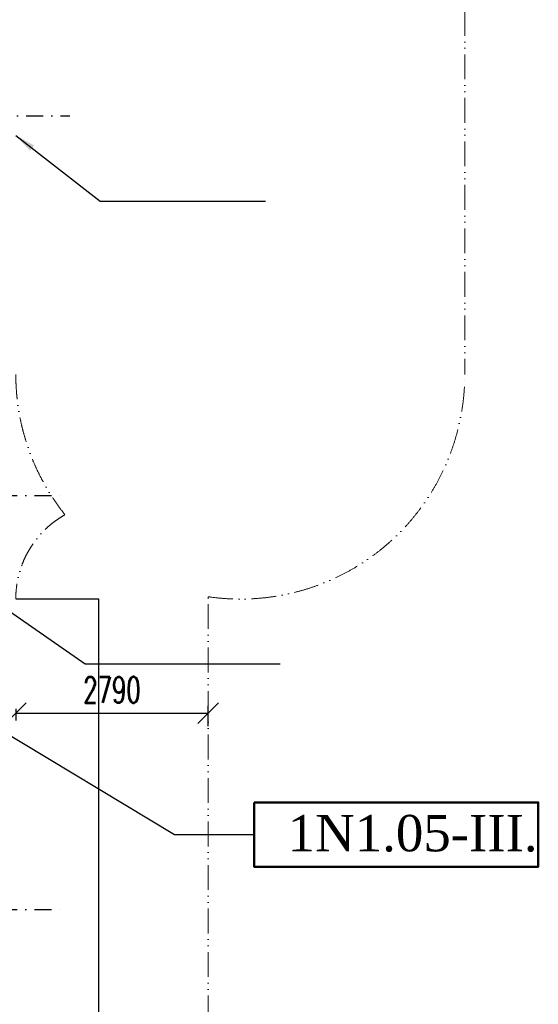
# Model space of a CAD drawing. Header units: millimetres. Extents: x 2886542 to 7567581, y -792623 to 134766.
# Tile 193 of 256: x 4641213 to 4648734, y -327429 to -313163. Entities that reach past the tile are written whole.
import ezdxf

# ---------------------------------------------------------------- set-up
doc = ezdxf.new("R2010")
doc.units = ezdxf.units.MM
for name, pattern in [('ACAD_ISO12W100', [21, 12, -3, 0, -3, 0, -3]), ('DASHDOT', [1, 0.5, -0.25, 0, -0.25]), ('DASHDOTX2', [50.8, 25.4, -12.7, 0, -12.7])]:
    doc.linetypes.add(name, pattern=pattern)
doc.layers.add('CKPROSTUPY_NADROVINOU', color=7, linetype='DASHDOT', lineweight=25)
doc.layers.add('CKSTENY_PODROVINOU', color=7, linetype='Continuous', lineweight=25)
doc.layers.add('požárničina', color=10, linetype='Continuous')
doc.styles.add('DVERE', font='SIMPLEX.shx', dxfattribs={"width": 0.65})
doc.styles.add('ROMANT', font='romant')
doc.styles.get("Standard").update_dxf_attribs({"font": 'arial.ttf'})
doc.dimstyles.new('1_75', dxfattribs={"dimscale": 75, "dimtxt": 2.5, "dimasz": 2, "dimexe": 0.7, "dimexo": 0.625, "dimgap": 1, "dimtad": 1, "dimdec": 0, "dimrnd": 1, "dimtxsty": 'DVERE', "dimblk": 'OBLIQUE', "dimcen": 1.5, "dimclrd": 256, "dimclre": 256, "dimclrt": 4, "dimadec": 0, "dimazin": 0, "dimtm": 1e-09, "dimtfac": 1, "dimtdec": 0, "dimtix": 1, "dimtmove": 2, "dimatfit": 3, "dimldrblk": 'OBLIQUE', "dimfxl": 0, "dimarcsym": 0})
doc.dimstyles.new('úhlová', dxfattribs={"dimscale": 0.2, "dimtxt": 2.5, "dimasz": 1.5, "dimexe": 0, "dimexo": 3, "dimgap": 1, "dimtad": 1, "dimdec": 0, "dimzin": 0, "dimdsep": 46, "dimtxsty": 'ROMANT', "dimcen": 5, "dimclrd": 256, "dimclre": 256, "dimclrt": 7, "dimadec": 1, "dimazin": 0, "dimtfac": 1, "dimtdec": 0, "dimtix": 1, "dimtmove": 2, "dimatfit": 3, "dimfxl": 0, "dimtvp": 2, "dimtolj": 1, "dimtzin": 0, "dimarcsym": 0})

# ---------------------------------------------------------------- blocks, each defined once
blk = doc.blocks.new('_Oblique')
at = {"color": 0, "linetype": 'ByBlock', "lineweight": -2}
blk.add_line((-0.5, -0.5), (0.5, 0.5), dxfattribs=at)
blk = doc.blocks.new('*D5175')
at = {"layer": 'Defpoints', "color": 0, "linetype": 'Continuous', "lineweight": 50}
for p in [(4641157, -323053), (4643947, -323211), (4643947, -450521)]:
    blk.add_point(p, dxfattribs=at)
at = {"layer": 'požárničina', "color": 7, "linetype": 'Continuous', "lineweight": -2}
for p, q in [((4643947, -323399), (4643947, -323106)), ((4641157, -323147), (4641157, -323316))]:
    blk.add_line(p, q, dxfattribs=at)
at = {"layer": 'požárničina', "color": 7, "lineweight": -2}
blk.add_line((4641157, -323211), (4643947, -323211), dxfattribs=at)
at = {"layer": 'požárničina', "color": 7, "linetype": 'Continuous', "lineweight": -2, "xscale": 300, "yscale": 300, "zscale": 300, "rotation": 180}
blk.add_blockref('_Oblique', (4641157, -323211), dxfattribs=at)
at = {"layer": 'požárničina', "color": 7, "linetype": 'Continuous', "lineweight": -2, "xscale": 300, "yscale": 300, "zscale": 300}
blk.add_blockref('_Oblique', (4643947, -323211), dxfattribs=at)
at = {"layer": 'požárničina', "color": 7, "linetype": 'Continuous', "lineweight": 9, "insert": (4642552, -322874), "char_height": 375, "attachment_point": 5, "style": 'DVERE'}
blk.add_mtext('2790', dxfattribs=at)

msp = doc.modelspace()

# ---------------------------------------------------------------- linework, layer by layer
at = {"layer": 'CKPROSTUPY_NADROVINOU', "color": 0, "ltscale": 500}
for p, q in [((4639805.4, -314555), (4641938.7, -314555)), ((4640426.7, -320055), (4641926.7, -320055)), ((4640426.7, -326055), (4641926.7, -326055))]:
    msp.add_line(p, q, dxfattribs=at)
at = {"layer": 'CKSTENY_PODROVINOU', "color": 250}
for p, q in [((4641158.7, -321555), (4642358.7, -321555)), ((4642358.7, -321555), (4642358.7, -330260.5))]:
    msp.add_line(p, q, dxfattribs=at)
at = {"layer": 'požárničina', "linetype": 'ACAD_ISO12W100', "lineweight": 0, "ltscale": 30}
for p, q in [((4647667.2, -299803), (4647667.2, -318303)), ((4643947.2, -329553), (4643947.2, -321553))]:
    msp.add_line(p, q, dxfattribs=at)
at = {"layer": 'požárničina', "color": 1, "linetype": 'Continuous', "lineweight": 50}
msp.add_line((4648734, -324504.4), (4648734, -325435.1), dxfattribs=at)
msp.add_lwpolyline([(4644611.5, -324504.4), (4648734, -324504.4), (4648734, -325435.1), (4644611.5, -325435.1)], close=True, dxfattribs=at)
at = {"layer": 'požárničina', "linetype": 'ACAD_ISO12W100', "lineweight": 0, "ltscale": 30}
for centre, radius, start, end in [((4644412.2, -318303), 3255, 180, 218.65269), ((4644412.2, -318303), 3255, 261.78164, 0), ((4642552.2, -321553), 1395, 119.26667, 180), ((4642552.2, -321553), 1395, 0, 1.16765)]:
    msp.add_arc(centre, radius, start, end, dxfattribs=at)

# ---------------------------------------------------------------- texts
at = {"layer": 'požárničina', "linetype": 'DASHDOTX2', "lineweight": 50, "ltscale": 30, "insert": (4645099.5, -324685.9), "char_height": 526.848, "width": 4917.595, "attachment_point": 1}
msp.add_mtext('{\\fTimes New Roman|b0|i0|c238|p18;1N1.05-III.}', dxfattribs=at)

# ---------------------------------------------------------------- dimensions: what is measured, and where the dimension line sits
at = {"layer": 'požárničina', "color": 7, "linetype": 'Continuous', "lineweight": 9}
dim = msp.add_linear_dim(base=(4643947.2, -323211.3), p1=(4641157.2, -323053), p2=(4643947.2, -450520.6), dimstyle='1_75', override={"dimscale": 150, "dimclrd": 7, "dimclre": 7, "dimclrt": 7, "dimfxl": 1.25, "dimfxlon": 1, "dimtfill": 1, "dimtfillclr": 256}, dxfattribs=at)
dim.commit()
dim.dimension.update_dxf_attribs({"geometry": '*D5175', "text_midpoint": (4642552.2, -322873.8)})

# ---------------------------------------------------------------- leaders
at = {"layer": 'požárničina'}
for points, override in [([(4641157.2, -314839.9), (4642382.9, -315794.4), (4644776.2, -315794.4)], {"dimasz": 1500, "dimgap": 1, "dimtad": 0}), ([(4638921.9, -320255.3), (4642165.4, -322496.4), (4644988.9, -322496.4)], {"dimasz": 1500, "dimgap": 1, "dimtad": 0}), ([(4640469.4, -323169.9), (4643456.1, -324969.8), (4644611.5, -324969.8)], {"dimasz": 1500, "dimgap": 1, "dimtad": 0, "dimldrblk": 'Dot'})]:
    msp.add_leader(points, dimstyle='úhlová', override=override, dxfattribs=at)

doc.saveas('drawing.dxf')
